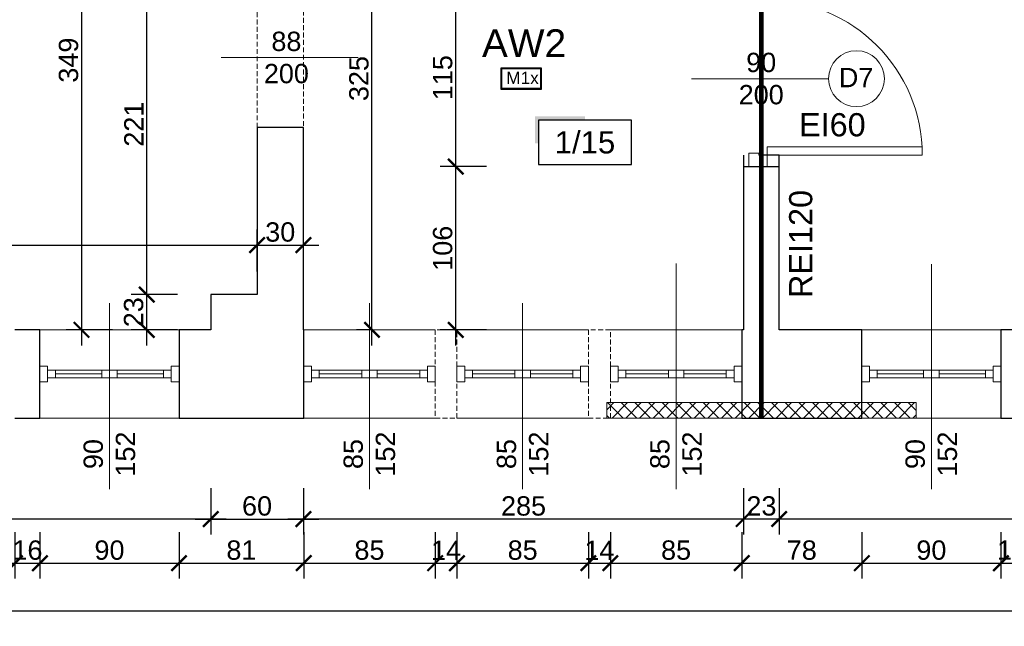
# Model space of a CAD drawing. Header units: millimetres. Extents: x 2709036 to 2756280, y 168165 to 192362.
# Tile 120 of 192: x 2719781 to 2720418, y 190566 to 190959. Entities that reach past the tile are written whole.
import ezdxf
from ezdxf.enums import TextEntityAlignment as Align

# ---------------------------------------------------------------- set-up
doc = ezdxf.new("R2010")
doc.units = ezdxf.units.MM
doc.header["$MEASUREMENT"] = 0
doc.linetypes.add('ACAD_ISO03W100', pattern=[30, 12, -18])
doc.linetypes.add('HIDDEN2', pattern=[4.7625, 3.175, -1.5875])
doc.layers.add('6 - OPISY', color=7, linetype='Continuous')
doc.layers.add('Oświetlenie awaryjne', color=1, linetype='Continuous')
for name, color, linetype, lineweight in [('__MAZ_EKSP_NIEZGODNOŚCI', 1, 'Continuous', 0), ('__MAZ_EKSP_PROJ', 3, 'Continuous', 0), ('__MAZ_LIKWIDACJE', 6, 'ACAD_ISO03W100', 30), ('__MAZ_OPIS_STOLARKA', 7, 'Continuous', 0), ('__MAZ_SCHODY', 7, 'Continuous', 0), ('__MAZ_STOLARKA DRZWIOWA NOWA', 7, 'Continuous', 9), ('__MAZ_STOLARKA OKIENNA', 7, 'Continuous', 9), ('__MAZ_WYMIARY', 7, 'Continuous', 9), ('__MAZ_ŚCIANY ISTNIEJĄCE', 7, 'Continuous', 30)]:
    doc.layers.add(name, color=color, linetype=linetype, lineweight=lineweight)
doc.styles.add('Arial', font='arial.ttf')
doc.styles.add('Dimensions', font='arial.ttf')
doc.styles.add('Malanow_1_100', font='isocpeur.ttf')
doc.styles.get("Standard").update_dxf_attribs({"font": 'arial.ttf'})
doc.styles.add('styl1', font='arial.ttf')
doc.dimstyles.new('100', dxfattribs={"dimtxt": 10, "dimasz": 10, "dimexe": 18, "dimexo": 15, "dimgap": 9, "dimtad": 1, "dimdec": 1, "dimrnd": 0.5, "dimdsep": 46, "dimtxsty": 'Dimensions', "dimblk": 'ARCHTICK', "dimcen": 9, "dimdle": 10, "dimadec": 1, "dimazin": 2, "dimtfac": 1, "dimtdec": 4, "dimtofl": 0, "dimtmove": 2, "dimatfit": 3, "dimfxl": 1, "dimtolj": 1, "dimtzin": 0, "dimarcsym": 0})

# ---------------------------------------------------------------- blocks, each defined once
blk = doc.blocks.new('*U9')
at = {"ltscale": 10}
blk.add_hatch(color=256, dxfattribs=at).paths.add_polyline_path([(0, 26), (-25, 26), (-27, 26), (-27, 11.46), (-25, 11.46), (-25, 24), (0, 24)])
blk.add_lwpolyline([(-25, 0), (25, 0), (25, 24), (-25, 24)], close=True, dxfattribs=at)
at = {"layer": '6 - OPISY'}
for tag, p in [('NRPOM', (0, 6)), ('WYSPOM', (3.39, -15.66))]:
    blk.add_attdef(tag, text='', height=12, dxfattribs=at).set_placement(p, align=Align.CENTER)
blk = doc.blocks.new('_ArchTick')
at = {"color": 0, "linetype": 'ByBlock', "const_width": 0.15}
blk.add_lwpolyline([(-0.5, -0.5), (0.5, 0.5)], dxfattribs=at)
blk = doc.blocks.new('*D1164')
at = {"layer": '__MAZ_WYMIARY', "color": 0, "lineweight": -2}
for p, q in [((2720272.22, 190655.79), (2720272.22, 190625.79)), ((2721309.3, 190655.79), (2721309.3, 190625.79)), ((2721319.3, 190635.79), (2720262.22, 190635.79))]:
    blk.add_line(p, q, dxfattribs=at)
at = {"layer": 'Defpoints', "color": 0, "lineweight": 30}
for p in [(2720272.22, 190808.17), (2721309.3, 190808.17), (2720272.22, 190635.79)]:
    blk.add_point(p, dxfattribs=at)
at = {"layer": '__MAZ_WYMIARY', "color": 0, "lineweight": -2, "xscale": 10, "yscale": 10, "zscale": 10, "rotation": 180}
blk.add_blockref('_ArchTick', (2720272.22, 190635.79), dxfattribs=at)
at = {"layer": '__MAZ_WYMIARY', "color": 0, "lineweight": -2, "xscale": 10, "yscale": 10, "zscale": 10}
blk.add_blockref('_ArchTick', (2721309.3, 190635.79), dxfattribs=at)
at = {"layer": '__MAZ_WYMIARY', "color": 0, "lineweight": 5, "insert": (2720790.76, 190644.18), "char_height": 12.5, "attachment_point": 5, "style": 'Arial'}
blk.add_mtext('\\A1;1037', dxfattribs=at)
blk = doc.blocks.new('*D1165')
at = {"layer": '__MAZ_WYMIARY', "color": 0, "lineweight": -2}
for p, q in [((2720249.22, 190655.79), (2720249.22, 190625.79)), ((2720272.22, 190655.79), (2720272.22, 190625.79)), ((2720282.22, 190635.79), (2720239.22, 190635.79))]:
    blk.add_line(p, q, dxfattribs=at)
at = {"layer": 'Defpoints', "color": 0, "lineweight": 30}
for p in [(2720249.22, 190808.11), (2720272.22, 190808.11), (2720249.22, 190635.79)]:
    blk.add_point(p, dxfattribs=at)
at = {"layer": '__MAZ_WYMIARY', "color": 0, "lineweight": -2, "xscale": 10, "yscale": 10, "zscale": 10, "rotation": 180}
blk.add_blockref('_ArchTick', (2720249.22, 190635.79), dxfattribs=at)
at = {"layer": '__MAZ_WYMIARY', "color": 0, "lineweight": -2, "xscale": 10, "yscale": 10, "zscale": 10}
blk.add_blockref('_ArchTick', (2720272.22, 190635.79), dxfattribs=at)
at = {"layer": '__MAZ_WYMIARY', "color": 0, "lineweight": 5, "insert": (2720260.72, 190644.18), "char_height": 12.5, "attachment_point": 5, "style": 'Arial'}
blk.add_mtext('\\A1;23', dxfattribs=at)
blk = doc.blocks.new('*D1166')
at = {"layer": '__MAZ_WYMIARY', "color": 0, "lineweight": -2}
for p, q in [((2719964.45, 190655.79), (2719964.45, 190625.79)), ((2720249.22, 190655.79), (2720249.22, 190625.79)), ((2720259.22, 190635.79), (2719954.45, 190635.79))]:
    blk.add_line(p, q, dxfattribs=at)
at = {"layer": 'Defpoints', "color": 0, "lineweight": 30}
for p in [(2719964.45, 190808.05), (2720249.22, 190808.05), (2719964.45, 190635.79)]:
    blk.add_point(p, dxfattribs=at)
at = {"layer": '__MAZ_WYMIARY', "color": 0, "lineweight": -2, "xscale": 10, "yscale": 10, "zscale": 10, "rotation": 180}
blk.add_blockref('_ArchTick', (2719964.45, 190635.79), dxfattribs=at)
at = {"layer": '__MAZ_WYMIARY', "color": 0, "lineweight": -2, "xscale": 10, "yscale": 10, "zscale": 10}
blk.add_blockref('_ArchTick', (2720249.22, 190635.79), dxfattribs=at)
at = {"layer": '__MAZ_WYMIARY', "color": 0, "lineweight": 5, "insert": (2720106.83, 190644.17), "char_height": 12.5, "attachment_point": 5, "style": 'Arial'}
blk.add_mtext('\\A1;285', dxfattribs=at)
blk = doc.blocks.new('*D1167')
at = {"layer": '__MAZ_WYMIARY', "color": 0, "lineweight": -2}
for p, q in [((2719904.45, 190655.79), (2719904.45, 190625.79)), ((2719964.45, 190655.79), (2719964.45, 190625.79)), ((2719894.45, 190635.79), (2719974.45, 190635.79))]:
    blk.add_line(p, q, dxfattribs=at)
at = {"layer": 'Defpoints', "color": 0, "lineweight": 30}
for p in [(2719904.45, 190780.9), (2719964.45, 190780.9), (2719964.45, 190635.79)]:
    blk.add_point(p, dxfattribs=at)
at = {"layer": '__MAZ_WYMIARY', "color": 0, "lineweight": -2, "xscale": 10, "yscale": 10, "zscale": 10, "rotation": 180}
blk.add_blockref('_ArchTick', (2719904.45, 190635.79), dxfattribs=at)
at = {"layer": '__MAZ_WYMIARY', "color": 0, "lineweight": -2, "xscale": 10, "yscale": 10, "zscale": 10}
blk.add_blockref('_ArchTick', (2719964.45, 190635.79), dxfattribs=at)
at = {"layer": '__MAZ_WYMIARY', "color": 0, "lineweight": 5, "insert": (2719934.45, 190644.17), "char_height": 12.5, "attachment_point": 5, "style": 'Arial'}
blk.add_mtext('\\A1;60', dxfattribs=at)
blk = doc.blocks.new('*D1168')
at = {"layer": '__MAZ_WYMIARY', "color": 0, "lineweight": -2}
for p, q in [((2719444.3, 190655.79), (2719444.3, 190625.79)), ((2719904.45, 190655.79), (2719904.45, 190625.79)), ((2719914.45, 190635.79), (2719434.3, 190635.79))]:
    blk.add_line(p, q, dxfattribs=at)
at = {"layer": 'Defpoints', "color": 0, "lineweight": 30}
for p in [(2719444.3, 190780.84), (2719904.45, 190780.84), (2719444.3, 190635.79)]:
    blk.add_point(p, dxfattribs=at)
at = {"layer": '__MAZ_WYMIARY', "color": 0, "lineweight": -2, "xscale": 10, "yscale": 10, "zscale": 10, "rotation": 180}
blk.add_blockref('_ArchTick', (2719444.3, 190635.79), dxfattribs=at)
at = {"layer": '__MAZ_WYMIARY', "color": 0, "lineweight": -2, "xscale": 10, "yscale": 10, "zscale": 10}
blk.add_blockref('_ArchTick', (2719904.45, 190635.79), dxfattribs=at)
at = {"layer": '__MAZ_WYMIARY', "color": 0, "lineweight": 5, "insert": (2719674.37, 190644.17), "char_height": 12.5, "attachment_point": 5, "style": 'Arial'}
blk.add_mtext('\\A1;460', dxfattribs=at)
blk = doc.blocks.new('*D1172')
at = {"layer": '__MAZ_WYMIARY', "color": 0, "lineweight": -2}
for p, q in [((2719444.3, 190792.92), (2719444.3, 190822.92)), ((2719934.45, 190795.9), (2719934.45, 190822.92)), ((2719434.3, 190812.92), (2719944.45, 190812.92))]:
    blk.add_line(p, q, dxfattribs=at)
at = {"layer": 'Defpoints', "color": 0, "lineweight": 30}
for p in [(2719934.45, 190812.92), (2719934.45, 190780.9), (2719444.3, 190758.08)]:
    blk.add_point(p, dxfattribs=at)
at = {"layer": '__MAZ_WYMIARY', "color": 0, "lineweight": -2, "xscale": 10, "yscale": 10, "zscale": 10, "rotation": 180}
blk.add_blockref('_ArchTick', (2719444.3, 190812.92), dxfattribs=at)
at = {"layer": '__MAZ_WYMIARY', "color": 0, "lineweight": -2, "xscale": 10, "yscale": 10, "zscale": 10}
blk.add_blockref('_ArchTick', (2719934.45, 190812.92), dxfattribs=at)
at = {"layer": '__MAZ_WYMIARY', "color": 0, "lineweight": 5, "insert": (2719689.37, 190821.3), "char_height": 12.5, "attachment_point": 5, "style": 'Arial'}
blk.add_mtext('\\A1;490', dxfattribs=at)
blk = doc.blocks.new('*D1173')
at = {"layer": '__MAZ_WYMIARY', "color": 0, "lineweight": -2}
for p, q in [((2719934.45, 190795.9), (2719934.45, 190822.92)), ((2719964.45, 190795.9), (2719964.45, 190822.92)), ((2719924.45, 190812.92), (2719974.45, 190812.92))]:
    blk.add_line(p, q, dxfattribs=at)
at = {"layer": 'Defpoints', "color": 0, "lineweight": 30}
for p in [(2719964.45, 190812.92), (2719934.45, 190780.9), (2719964.45, 190780.9)]:
    blk.add_point(p, dxfattribs=at)
at = {"layer": '__MAZ_WYMIARY', "color": 0, "lineweight": -2, "xscale": 10, "yscale": 10, "zscale": 10, "rotation": 180}
blk.add_blockref('_ArchTick', (2719934.45, 190812.92), dxfattribs=at)
at = {"layer": '__MAZ_WYMIARY', "color": 0, "lineweight": -2, "xscale": 10, "yscale": 10, "zscale": 10}
blk.add_blockref('_ArchTick', (2719964.45, 190812.92), dxfattribs=at)
at = {"layer": '__MAZ_WYMIARY', "color": 0, "lineweight": 5, "insert": (2719949.45, 190821.3), "char_height": 12.5, "attachment_point": 5, "style": 'Arial'}
blk.add_mtext('\\A1;30', dxfattribs=at)
blk = doc.blocks.new('*D1179')
at = {"layer": '__MAZ_WYMIARY', "color": 0, "lineweight": -2}
for p, q in [((2719687.82, 190627.24), (2719687.82, 190597.24)), ((2719777.82, 190627.24), (2719777.82, 190597.24)), ((2719677.82, 190607.24), (2719787.82, 190607.24))]:
    blk.add_line(p, q, dxfattribs=at)
at = {"layer": 'Defpoints', "color": 0, "lineweight": 30}
for p in [(2719687.82, 190758.02), (2719777.82, 190758.08), (2719777.82, 190607.24)]:
    blk.add_point(p, dxfattribs=at)
at = {"layer": '__MAZ_WYMIARY', "color": 0, "lineweight": -2, "xscale": 10, "yscale": 10, "zscale": 10, "rotation": 180}
blk.add_blockref('_ArchTick', (2719687.82, 190607.24), dxfattribs=at)
at = {"layer": '__MAZ_WYMIARY', "color": 0, "lineweight": -2, "xscale": 10, "yscale": 10, "zscale": 10}
blk.add_blockref('_ArchTick', (2719777.82, 190607.24), dxfattribs=at)
at = {"layer": '__MAZ_WYMIARY', "color": 0, "lineweight": 5, "insert": (2719732.82, 190615.62), "char_height": 12.5, "attachment_point": 5, "style": 'Arial'}
blk.add_mtext('\\A1;90', dxfattribs=at)
blk = doc.blocks.new('*D1180')
at = {"layer": '__MAZ_WYMIARY', "color": 0, "lineweight": -2}
for p, q in [((2719777.82, 190627.24), (2719777.82, 190597.24)), ((2719793.99, 190627.24), (2719793.99, 190597.24)), ((2719767.82, 190607.24), (2719803.99, 190607.24))]:
    blk.add_line(p, q, dxfattribs=at)
at = {"layer": 'Defpoints', "color": 0, "lineweight": 30}
for p in [(2719777.82, 190758.02), (2719793.99, 190758.02), (2719793.99, 190607.24)]:
    blk.add_point(p, dxfattribs=at)
at = {"layer": '__MAZ_WYMIARY', "color": 0, "lineweight": -2, "xscale": 10, "yscale": 10, "zscale": 10, "rotation": 180}
blk.add_blockref('_ArchTick', (2719777.82, 190607.24), dxfattribs=at)
at = {"layer": '__MAZ_WYMIARY', "color": 0, "lineweight": -2, "xscale": 10, "yscale": 10, "zscale": 10}
blk.add_blockref('_ArchTick', (2719793.99, 190607.24), dxfattribs=at)
at = {"layer": '__MAZ_WYMIARY', "color": 0, "lineweight": 5, "insert": (2719785.91, 190615.62), "char_height": 12.5, "attachment_point": 5, "style": 'Arial'}
blk.add_mtext('\\A1;16', dxfattribs=at)
blk = doc.blocks.new('*D1181')
at = {"layer": '__MAZ_WYMIARY', "color": 0, "lineweight": -2}
for p, q in [((2719793.99, 190627.24), (2719793.99, 190597.24)), ((2719883.99, 190627.24), (2719883.99, 190597.24)), ((2719783.99, 190607.24), (2719893.99, 190607.24))]:
    blk.add_line(p, q, dxfattribs=at)
at = {"layer": 'Defpoints', "color": 0, "lineweight": 30}
for p in [(2719793.99, 190757.95), (2719883.99, 190758.08), (2719883.99, 190607.24)]:
    blk.add_point(p, dxfattribs=at)
at = {"layer": '__MAZ_WYMIARY', "color": 0, "lineweight": -2, "xscale": 10, "yscale": 10, "zscale": 10, "rotation": 180}
blk.add_blockref('_ArchTick', (2719793.99, 190607.24), dxfattribs=at)
at = {"layer": '__MAZ_WYMIARY', "color": 0, "lineweight": -2, "xscale": 10, "yscale": 10, "zscale": 10}
blk.add_blockref('_ArchTick', (2719883.99, 190607.24), dxfattribs=at)
at = {"layer": '__MAZ_WYMIARY', "color": 0, "lineweight": 5, "insert": (2719838.99, 190615.62), "char_height": 12.5, "attachment_point": 5, "style": 'Arial'}
blk.add_mtext('\\A1;90', dxfattribs=at)
blk = doc.blocks.new('*D1182')
at = {"layer": '__MAZ_WYMIARY', "color": 0, "lineweight": -2}
for p, q in [((2719883.99, 190627.24), (2719883.99, 190597.24)), ((2719964.66, 190627.24), (2719964.66, 190597.24)), ((2719873.99, 190607.24), (2719974.66, 190607.24))]:
    blk.add_line(p, q, dxfattribs=at)
at = {"layer": 'Defpoints', "color": 0, "lineweight": 30}
for p in [(2719883.99, 190701.08), (2719964.66, 190701.08), (2719964.66, 190607.24)]:
    blk.add_point(p, dxfattribs=at)
at = {"layer": '__MAZ_WYMIARY', "color": 0, "lineweight": -2, "xscale": 10, "yscale": 10, "zscale": 10, "rotation": 180}
blk.add_blockref('_ArchTick', (2719883.99, 190607.24), dxfattribs=at)
at = {"layer": '__MAZ_WYMIARY', "color": 0, "lineweight": -2, "xscale": 10, "yscale": 10, "zscale": 10}
blk.add_blockref('_ArchTick', (2719964.66, 190607.24), dxfattribs=at)
at = {"layer": '__MAZ_WYMIARY', "color": 0, "lineweight": 5, "insert": (2719924.33, 190615.62), "char_height": 12.5, "attachment_point": 5, "style": 'Arial'}
blk.add_mtext('\\A1;81', dxfattribs=at)
blk = doc.blocks.new('*D1183')
at = {"layer": '__MAZ_WYMIARY', "color": 0, "lineweight": -2}
for p, q in [((2719964.66, 190627.24), (2719964.66, 190597.24)), ((2720049.66, 190627.24), (2720049.66, 190597.24)), ((2719954.66, 190607.24), (2720059.66, 190607.24))]:
    blk.add_line(p, q, dxfattribs=at)
at = {"layer": 'Defpoints', "color": 0, "lineweight": 30}
for p in [(2719964.66, 190701.08), (2720049.66, 190701.08), (2720049.66, 190607.24)]:
    blk.add_point(p, dxfattribs=at)
at = {"layer": '__MAZ_WYMIARY', "color": 0, "lineweight": -2, "xscale": 10, "yscale": 10, "zscale": 10, "rotation": 180}
blk.add_blockref('_ArchTick', (2719964.66, 190607.24), dxfattribs=at)
at = {"layer": '__MAZ_WYMIARY', "color": 0, "lineweight": -2, "xscale": 10, "yscale": 10, "zscale": 10}
blk.add_blockref('_ArchTick', (2720049.66, 190607.24), dxfattribs=at)
at = {"layer": '__MAZ_WYMIARY', "color": 0, "lineweight": 5, "insert": (2720007.16, 190615.62), "char_height": 12.5, "attachment_point": 5, "style": 'Arial'}
blk.add_mtext('\\A1;85', dxfattribs=at)
blk = doc.blocks.new('*D1184')
at = {"layer": '__MAZ_WYMIARY', "color": 0, "lineweight": -2}
for p, q in [((2720049.66, 190627.24), (2720049.66, 190597.24)), ((2720063.77, 190627.24), (2720063.77, 190597.24)), ((2720039.66, 190607.24), (2720073.77, 190607.24))]:
    blk.add_line(p, q, dxfattribs=at)
at = {"layer": 'Defpoints', "color": 0, "lineweight": 30}
for p in [(2720049.66, 190701.02), (2720063.77, 190701.02), (2720063.77, 190607.24)]:
    blk.add_point(p, dxfattribs=at)
at = {"layer": '__MAZ_WYMIARY', "color": 0, "lineweight": -2, "xscale": 10, "yscale": 10, "zscale": 10, "rotation": 180}
blk.add_blockref('_ArchTick', (2720049.66, 190607.24), dxfattribs=at)
at = {"layer": '__MAZ_WYMIARY', "color": 0, "lineweight": -2, "xscale": 10, "yscale": 10, "zscale": 10}
blk.add_blockref('_ArchTick', (2720063.77, 190607.24), dxfattribs=at)
at = {"layer": '__MAZ_WYMIARY', "color": 0, "lineweight": 5, "insert": (2720056.71, 190615.52), "char_height": 12.5, "attachment_point": 5, "style": 'Arial'}
blk.add_mtext('\\A1;14', dxfattribs=at)
blk = doc.blocks.new('*D1185')
at = {"layer": '__MAZ_WYMIARY', "color": 0, "lineweight": -2}
for p, q in [((2720063.77, 190627.24), (2720063.77, 190597.24)), ((2720148.77, 190627.24), (2720148.77, 190597.24)), ((2720053.77, 190607.24), (2720158.77, 190607.24))]:
    blk.add_line(p, q, dxfattribs=at)
at = {"layer": 'Defpoints', "color": 0, "lineweight": 30}
for p in [(2720063.77, 190701.08), (2720148.77, 190701.08), (2720148.77, 190607.24)]:
    blk.add_point(p, dxfattribs=at)
at = {"layer": '__MAZ_WYMIARY', "color": 0, "lineweight": -2, "xscale": 10, "yscale": 10, "zscale": 10, "rotation": 180}
blk.add_blockref('_ArchTick', (2720063.77, 190607.24), dxfattribs=at)
at = {"layer": '__MAZ_WYMIARY', "color": 0, "lineweight": -2, "xscale": 10, "yscale": 10, "zscale": 10}
blk.add_blockref('_ArchTick', (2720148.77, 190607.24), dxfattribs=at)
at = {"layer": '__MAZ_WYMIARY', "color": 0, "lineweight": 5, "insert": (2720106.27, 190615.62), "char_height": 12.5, "attachment_point": 5, "style": 'Arial'}
blk.add_mtext('\\A1;85', dxfattribs=at)
blk = doc.blocks.new('*D1186')
at = {"layer": '__MAZ_WYMIARY', "color": 0, "lineweight": -2}
for p, q in [((2720148.77, 190627.24), (2720148.77, 190597.24)), ((2720163.01, 190627.24), (2720163.01, 190597.24)), ((2720138.77, 190607.24), (2720173.01, 190607.24))]:
    blk.add_line(p, q, dxfattribs=at)
at = {"layer": 'Defpoints', "color": 0, "lineweight": 30}
for p in [(2720148.77, 190701.08), (2720163.01, 190701.08), (2720163.01, 190607.24)]:
    blk.add_point(p, dxfattribs=at)
at = {"layer": '__MAZ_WYMIARY', "color": 0, "lineweight": -2, "xscale": 10, "yscale": 10, "zscale": 10, "rotation": 180}
blk.add_blockref('_ArchTick', (2720148.77, 190607.24), dxfattribs=at)
at = {"layer": '__MAZ_WYMIARY', "color": 0, "lineweight": -2, "xscale": 10, "yscale": 10, "zscale": 10}
blk.add_blockref('_ArchTick', (2720163.01, 190607.24), dxfattribs=at)
at = {"layer": '__MAZ_WYMIARY', "color": 0, "lineweight": 5, "insert": (2720155.89, 190615.52), "char_height": 12.5, "attachment_point": 5, "style": 'Arial'}
blk.add_mtext('\\A1;14', dxfattribs=at)
blk = doc.blocks.new('*D1187')
at = {"layer": '__MAZ_WYMIARY', "color": 0, "lineweight": -2}
for p, q in [((2720163.01, 190627.24), (2720163.01, 190597.24)), ((2720248.01, 190627.24), (2720248.01, 190597.24)), ((2720153.01, 190607.24), (2720258.01, 190607.24))]:
    blk.add_line(p, q, dxfattribs=at)
at = {"layer": 'Defpoints', "color": 0, "lineweight": 30}
for p in [(2720163.01, 190701.08), (2720248.01, 190701.08), (2720248.01, 190607.24)]:
    blk.add_point(p, dxfattribs=at)
at = {"layer": '__MAZ_WYMIARY', "color": 0, "lineweight": -2, "xscale": 10, "yscale": 10, "zscale": 10, "rotation": 180}
blk.add_blockref('_ArchTick', (2720163.01, 190607.24), dxfattribs=at)
at = {"layer": '__MAZ_WYMIARY', "color": 0, "lineweight": -2, "xscale": 10, "yscale": 10, "zscale": 10}
blk.add_blockref('_ArchTick', (2720248.01, 190607.24), dxfattribs=at)
at = {"layer": '__MAZ_WYMIARY', "color": 0, "lineweight": 5, "insert": (2720205.51, 190615.62), "char_height": 12.5, "attachment_point": 5, "style": 'Arial'}
blk.add_mtext('\\A1;85', dxfattribs=at)
blk = doc.blocks.new('*D1188')
at = {"layer": '__MAZ_WYMIARY', "color": 0, "lineweight": -2}
for p, q in [((2720248.01, 190627.24), (2720248.01, 190597.24)), ((2720325.65, 190627.24), (2720325.65, 190597.24)), ((2720238.01, 190607.24), (2720335.65, 190607.24))]:
    blk.add_line(p, q, dxfattribs=at)
at = {"layer": 'Defpoints', "color": 0, "lineweight": 30}
for p in [(2720248.01, 190701.02), (2720325.65, 190701.08), (2720325.65, 190607.24)]:
    blk.add_point(p, dxfattribs=at)
at = {"layer": '__MAZ_WYMIARY', "color": 0, "lineweight": -2, "xscale": 10, "yscale": 10, "zscale": 10, "rotation": 180}
blk.add_blockref('_ArchTick', (2720248.01, 190607.24), dxfattribs=at)
at = {"layer": '__MAZ_WYMIARY', "color": 0, "lineweight": -2, "xscale": 10, "yscale": 10, "zscale": 10}
blk.add_blockref('_ArchTick', (2720325.65, 190607.24), dxfattribs=at)
at = {"layer": '__MAZ_WYMIARY', "color": 0, "lineweight": 5, "insert": (2720286.83, 190615.62), "char_height": 12.5, "attachment_point": 5, "style": 'Arial'}
blk.add_mtext('\\A1;78', dxfattribs=at)
blk = doc.blocks.new('*D1189')
at = {"layer": '__MAZ_WYMIARY', "color": 0, "lineweight": -2}
for p, q in [((2720325.65, 190627.24), (2720325.65, 190597.24)), ((2720415.65, 190627.24), (2720415.65, 190597.24)), ((2720315.65, 190607.24), (2720425.65, 190607.24))]:
    blk.add_line(p, q, dxfattribs=at)
at = {"layer": 'Defpoints', "color": 0, "lineweight": 30}
for p in [(2720325.65, 190701.02), (2720415.65, 190701.02), (2720415.65, 190607.24)]:
    blk.add_point(p, dxfattribs=at)
at = {"layer": '__MAZ_WYMIARY', "color": 0, "lineweight": -2, "xscale": 10, "yscale": 10, "zscale": 10, "rotation": 180}
blk.add_blockref('_ArchTick', (2720325.65, 190607.24), dxfattribs=at)
at = {"layer": '__MAZ_WYMIARY', "color": 0, "lineweight": -2, "xscale": 10, "yscale": 10, "zscale": 10}
blk.add_blockref('_ArchTick', (2720415.65, 190607.24), dxfattribs=at)
at = {"layer": '__MAZ_WYMIARY', "color": 0, "lineweight": 5, "insert": (2720370.65, 190615.62), "char_height": 12.5, "attachment_point": 5, "style": 'Arial'}
blk.add_mtext('\\A1;90', dxfattribs=at)
blk = doc.blocks.new('*D1190')
at = {"layer": '__MAZ_WYMIARY', "color": 0, "lineweight": -2}
for p, q in [((2720415.65, 190627.24), (2720415.65, 190597.24)), ((2720430.03, 190627.24), (2720430.03, 190597.24)), ((2720405.65, 190607.24), (2720440.03, 190607.24))]:
    blk.add_line(p, q, dxfattribs=at)
at = {"layer": 'Defpoints', "color": 0, "lineweight": 30}
for p in [(2720415.65, 190701.02), (2720430.03, 190701.02), (2720430.03, 190607.24)]:
    blk.add_point(p, dxfattribs=at)
at = {"layer": '__MAZ_WYMIARY', "color": 0, "lineweight": -2, "xscale": 10, "yscale": 10, "zscale": 10, "rotation": 180}
blk.add_blockref('_ArchTick', (2720415.65, 190607.24), dxfattribs=at)
at = {"layer": '__MAZ_WYMIARY', "color": 0, "lineweight": -2, "xscale": 10, "yscale": 10, "zscale": 10}
blk.add_blockref('_ArchTick', (2720430.03, 190607.24), dxfattribs=at)
at = {"layer": '__MAZ_WYMIARY', "color": 0, "lineweight": 5, "insert": (2720422.84, 190615.62), "char_height": 12.5, "attachment_point": 5, "style": 'Arial'}
blk.add_mtext('\\A1;15', dxfattribs=at)
blk = doc.blocks.new('*D1213')
at = {"layer": '__MAZ_WYMIARY', "color": 0, "lineweight": -2}
for p, q in [((2719113.3, 190596.43), (2719113.3, 190566.43)), ((2721912.3, 190596.43), (2721912.3, 190566.43)), ((2719103.3, 190576.43), (2721922.3, 190576.43))]:
    blk.add_line(p, q, dxfattribs=at)
at = {"layer": 'Defpoints', "color": 0, "lineweight": 30}
for p in [(2719113.3, 190701.08), (2721912.3, 190701.08), (2721912.3, 190576.43)]:
    blk.add_point(p, dxfattribs=at)
at = {"layer": '__MAZ_WYMIARY', "color": 0, "lineweight": -2, "xscale": 10, "yscale": 10, "zscale": 10, "rotation": 180}
blk.add_blockref('_ArchTick', (2719113.3, 190576.43), dxfattribs=at)
at = {"layer": '__MAZ_WYMIARY', "color": 0, "lineweight": -2, "xscale": 10, "yscale": 10, "zscale": 10}
blk.add_blockref('_ArchTick', (2721912.3, 190576.43), dxfattribs=at)
at = {"layer": '__MAZ_WYMIARY', "color": 0, "lineweight": 5, "insert": (2720512.8, 190584.81), "char_height": 12.5, "attachment_point": 5, "style": 'Arial'}
blk.add_mtext('\\A1;2799', dxfattribs=at)
blk = doc.blocks.new('*D1228')
at = {"layer": '__MAZ_WYMIARY', "color": 0, "lineweight": -2}
for p, q in [((2720008.76, 190748.08), (2720008.76, 191093.08)), ((2720008.76, 191083.08), (2719998.76, 191083.08)), ((2720008.76, 190758.08), (2719998.76, 190758.08))]:
    blk.add_line(p, q, dxfattribs=at)
at = {"layer": 'Defpoints', "color": 0, "lineweight": 30}
for p in [(2720008.76, 191083.08), (2720021.32, 191083.08), (2720021.32, 190758.08)]:
    blk.add_point(p, dxfattribs=at)
at = {"layer": '__MAZ_WYMIARY', "color": 0, "lineweight": -2, "xscale": 10, "yscale": 10, "zscale": 10}
for p, rotation in [((2720008.76, 191083.08), 90), ((2720008.76, 190758.08), 270)]:
    blk.add_blockref('_ArchTick', p, dxfattribs=dict(at, rotation=rotation))
at = {"layer": '__MAZ_WYMIARY', "color": 0, "lineweight": 5, "insert": (2720000.38, 190920.58), "char_height": 12.5, "attachment_point": 5, "rotation": 90, "style": 'Arial'}
blk.add_mtext('\\A1;325', dxfattribs=at)
blk = doc.blocks.new('*D1235')
at = {"layer": '__MAZ_WYMIARY', "color": 0, "lineweight": -2}
for p, q in [((2719820.93, 191116.93), (2719820.93, 190748.08)), ((2719840.93, 191106.93), (2719810.93, 191106.93)), ((2719840.93, 190758.08), (2719810.93, 190758.08))]:
    blk.add_line(p, q, dxfattribs=at)
at = {"layer": 'Defpoints', "color": 0, "lineweight": 30}
for p in [(2719887.72, 191106.93), (2719820.93, 190758.08), (2719887.72, 190758.08)]:
    blk.add_point(p, dxfattribs=at)
at = {"layer": '__MAZ_WYMIARY', "color": 0, "lineweight": -2, "xscale": 10, "yscale": 10, "zscale": 10}
for p, rotation in [((2719820.93, 191106.93), 90), ((2719820.93, 190758.08), 270)]:
    blk.add_blockref('_ArchTick', p, dxfattribs=dict(at, rotation=rotation))
at = {"layer": '__MAZ_WYMIARY', "color": 0, "lineweight": 5, "insert": (2719812.54, 190932.5), "char_height": 12.5, "attachment_point": 5, "rotation": 90, "style": 'Arial'}
blk.add_mtext('\\A1;349', dxfattribs=at)
blk = doc.blocks.new('*D1237')
at = {"layer": '__MAZ_WYMIARY', "color": 0, "lineweight": -2}
for p, q in [((2719863.05, 190748.08), (2719863.05, 190790.9)), ((2719883.05, 190780.9), (2719853.05, 190780.9)), ((2719883.05, 190758.08), (2719853.05, 190758.08))]:
    blk.add_line(p, q, dxfattribs=at)
at = {"layer": 'Defpoints', "color": 0, "lineweight": 30}
for p in [(2719863.05, 190780.9), (2719904.45, 190780.9), (2719904.45, 190758.08)]:
    blk.add_point(p, dxfattribs=at)
at = {"layer": '__MAZ_WYMIARY', "color": 0, "lineweight": -2, "xscale": 10, "yscale": 10, "zscale": 10}
for p, rotation in [((2719863.05, 190780.9), 90), ((2719863.05, 190758.08), 270)]:
    blk.add_blockref('_ArchTick', p, dxfattribs=dict(at, rotation=rotation))
at = {"layer": '__MAZ_WYMIARY', "color": 0, "lineweight": 5, "insert": (2719854.66, 190769.49), "char_height": 12.5, "attachment_point": 5, "rotation": 90, "style": 'Arial'}
blk.add_mtext('\\A1;23', dxfattribs=at)
blk = doc.blocks.new('*D1238')
at = {"layer": '__MAZ_WYMIARY', "color": 0, "lineweight": -2}
for p, q in [((2719863.05, 190770.9), (2719863.05, 191011.3)), ((2719883.05, 191001.3), (2719853.05, 191001.3)), ((2719883.05, 190780.9), (2719853.05, 190780.9))]:
    blk.add_line(p, q, dxfattribs=at)
at = {"layer": 'Defpoints', "color": 0, "lineweight": 30}
for p in [(2719863.05, 191001.3), (2719934.45, 191001.3), (2719934.45, 190780.9)]:
    blk.add_point(p, dxfattribs=at)
at = {"layer": '__MAZ_WYMIARY', "color": 0, "lineweight": -2, "xscale": 10, "yscale": 10, "zscale": 10}
for p, rotation in [((2719863.05, 191001.3), 90), ((2719863.05, 190780.9), 270)]:
    blk.add_blockref('_ArchTick', p, dxfattribs=dict(at, rotation=rotation))
at = {"layer": '__MAZ_WYMIARY', "color": 0, "lineweight": 5, "insert": (2719854.77, 190891.1), "char_height": 12.5, "attachment_point": 5, "rotation": 90, "style": 'Arial'}
blk.add_mtext('\\A1;221', dxfattribs=at)
blk = doc.blocks.new('*D1402')
at = {"layer": '__MAZ_WYMIARY', "color": 0, "lineweight": -2}
for p, q in [((2720062.95, 190748.08), (2720062.95, 190873.65)), ((2720082.95, 190863.65), (2720052.95, 190863.65)), ((2720082.95, 190758.08), (2720052.95, 190758.08))]:
    blk.add_line(p, q, dxfattribs=at)
at = {"layer": 'Defpoints', "color": 0, "lineweight": 30}
for p in [(2720062.95, 190863.65), (2720249.22, 190863.65), (2720249.22, 190758.08)]:
    blk.add_point(p, dxfattribs=at)
at = {"layer": '__MAZ_WYMIARY', "color": 0, "lineweight": -2, "xscale": 10, "yscale": 10, "zscale": 10}
for p, rotation in [((2720062.95, 190863.65), 90), ((2720062.95, 190758.08), 270)]:
    blk.add_blockref('_ArchTick', p, dxfattribs=dict(at, rotation=rotation))
at = {"layer": '__MAZ_WYMIARY', "color": 0, "lineweight": 5, "insert": (2720054.57, 190810.86), "char_height": 12.5, "attachment_point": 5, "rotation": 90, "style": 'Arial'}
blk.add_mtext('\\A1;106', dxfattribs=at)
blk = doc.blocks.new('*D1403')
at = {"layer": '__MAZ_WYMIARY', "color": 0, "lineweight": -2}
for p, q in [((2720062.95, 190853.65), (2720062.95, 190988.65)), ((2720082.95, 190978.65), (2720052.95, 190978.65)), ((2720082.95, 190863.65), (2720052.95, 190863.65))]:
    blk.add_line(p, q, dxfattribs=at)
at = {"layer": 'Defpoints', "color": 0, "lineweight": 30}
for p in [(2720062.95, 190978.65), (2720249.22, 190978.65), (2720249.22, 190863.65)]:
    blk.add_point(p, dxfattribs=at)
at = {"layer": '__MAZ_WYMIARY', "color": 0, "lineweight": -2, "xscale": 10, "yscale": 10, "zscale": 10}
for p, rotation in [((2720062.95, 190978.65), 90), ((2720062.95, 190863.65), 270)]:
    blk.add_blockref('_ArchTick', p, dxfattribs=dict(at, rotation=rotation))
at = {"layer": '__MAZ_WYMIARY', "color": 0, "lineweight": 5, "insert": (2720054.57, 190921.15), "char_height": 12.5, "attachment_point": 5, "rotation": 90, "style": 'Arial'}
blk.add_mtext('\\A1;115', dxfattribs=at)
blk = doc.blocks.new('90')
at = {"color": 0, "linetype": 'Continuous', "lineweight": 5}
for p, q in [((30102.84, -38884.85), (30102.84, -38878.44)), ((30113.27, -38878.44), (30113.27, -38885.98)), ((30107.55, -38884.85), (30102.84, -38884.85)), ((30107.55, -38885.98), (30107.55, -38884.85)), ((30113.27, -38885.98), (30107.55, -38885.98)), ((30015.67, -38967.31), (30015.67, -38972.02)), ((30102.84, -38967.31), (30015.67, -38967.31)), ((30015.67, -38967.31), (30015.67, -38972.02)), ((30102.84, -38972.02), (30102.84, -38967.31)), ((30107.55, -38972.02), (30107.55, -38970.89)), ((30107.55, -38970.89), (30113.27, -38970.89)), ((30113.27, -38970.89), (30113.27, -38978.44)), ((30015.67, -38972.02), (30102.84, -38972.02)), ((30102.84, -38978.44), (30102.84, -38972.02)), ((30102.84, -38972.02), (30107.55, -38972.02))]:
    blk.add_line(p, q, dxfattribs=at)
blk.add_arc((30102.84, -38972.02), 87.17, 90, 180, dxfattribs=at)
blk = doc.blocks.new('*U720')
at = {"layer": 'Oświetlenie awaryjne'}
h = blk.add_hatch(color=256, dxfattribs=at)
h.paths.add_polyline_path([(-13, 7), (13, 7), (13, -7), (-13, -7)])
h.paths.add_polyline_path([(-12.5, 6.5), (12.5, 6.5), (12.5, -6.5), (-12.5, -6.5)], flags=16)
at = {"layer": 'Oświetlenie awaryjne', "linetype": 'ByBlock'}
for p, q in [((-12.5, 6.5), (12.5, 6.5)), ((-12.5, -6.5), (-12.5, 6.5)), ((12.5, 6.5), (12.5, -6.5)), ((12.5, -6.5), (-12.5, -6.5))]:
    blk.add_line(p, q, dxfattribs=at)
blk.add_lwpolyline([(-13, 7), (13, 7), (13, -7), (-13, -7)], close=True, dxfattribs=at)
at = {"layer": 'Oświetlenie awaryjne', "attachment_point": 1, "style": 'Malanow_1_100'}
for s, insert, char_height in [('{\\fArial|b0|i0|c238|p34;AW2}', (-25.34, 31.85), 18), ('{\\fArial|b0|i0|c238|p34;M1x}', (-9.68, 4.41), 8)]:
    blk.add_mtext_dynamic_manual_height_columns(s, width=42.9792, gutter_width=669.53, heights=[0], dxfattribs=dict(at, insert=insert, char_height=char_height))

msp = doc.modelspace()

# ---------------------------------------------------------------- hatches: boundary and pattern name
at = {"layer": '__MAZ_EKSP_NIEZGODNOŚCI', "ltscale": 0.01}
h = msp.add_hatch(dxfattribs=at)
h.set_pattern_fill('ANSI37', color=252, scale=50)
h.set_pattern_definition([(45, (61114.7584, 11872.879), (-4.419417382, 4.419417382), []), (135, (61114.7584, 11872.879), (-4.419417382, -4.419417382), [])])
h.paths.add_polyline_path([(2720160.72, 190711.08), (2720360.72, 190711.08), (2720360.72, 190701.08), (2720160.72, 190701.08)])

# ---------------------------------------------------------------- linework, layer by layer
at = {"layer": '__MAZ_EKSP_NIEZGODNOŚCI', "color": 252}
msp.add_lwpolyline([(2720160.72, 190711.08), (2720360.72, 190711.08), (2720360.72, 190701.08), (2720160.72, 190701.08)], close=True, dxfattribs=at)
at = {"layer": '__MAZ_EKSP_PROJ', "linetype": 'ACAD_ISO03W100', "const_width": 3}
msp.add_lwpolyline([(2720260.72, 190700.94), (2720260.72, 191094.58), (2720195, 191094.58), (2720195, 191329.42), (2719430.88, 191329.42)], dxfattribs=at)
at = {"layer": '__MAZ_LIKWIDACJE', "color": 252}
for p, q in [((2720272.22, 190871.15), (2720249.22, 190871.15)), ((2720249.22, 190871.15), (2720249.22, 190863.65)), ((2720272.22, 190863.65), (2720272.22, 190871.15))]:
    msp.add_line(p, q, dxfattribs=at)
at = {"layer": '__MAZ_OPIS_STOLARKA', "color": 252}
for points in [[(2719911.13, 190934.13), (2719999.85, 190934.13)], [(2720215.4, 190920.51), (2720304.12, 190920.51)], [(2720205.51, 190655.07), (2720205.51, 190800.92)], [(2720370.65, 190655.07), (2720370.65, 190800.65)], [(2719838.99, 190655.07), (2719838.99, 190775.29)], [(2720007.16, 190655.07), (2720007.16, 190775.29)], [(2720106.27, 190655.07), (2720106.27, 190775.29)]]:
    msp.add_lwpolyline(points, dxfattribs=at)
msp.add_circle((2720322.19, 190920.51), 18.07, dxfattribs=at)
at = {"layer": '__MAZ_SCHODY', "color": 252, "linetype": 'HIDDEN2', "lineweight": 5}
for p, q in [((2719883.99, 190758.08), (2719793.99, 190758.08)), ((2720049.66, 190758.08), (2719964.66, 190758.08)), ((2720049.66, 190758.08), (2720049.66, 190701.08)), ((2720063.77, 190758.08), (2720049.66, 190758.08)), ((2720063.77, 190701.08), (2720063.77, 190758.08)), ((2720148.77, 190758.08), (2720063.77, 190758.08)), ((2720148.77, 190758.08), (2720148.77, 190701.08)), ((2720163.01, 190758.08), (2720148.77, 190758.08)), ((2720163.01, 190701.08), (2720163.01, 190758.08)), ((2720248.01, 190758.08), (2720163.01, 190758.08)), ((2720415.65, 190758.08), (2720325.65, 190758.08)), ((2719793.99, 190701.08), (2719883.99, 190701.08)), ((2719964.66, 190701.08), (2720049.66, 190701.08)), ((2720049.66, 190701.08), (2720063.77, 190701.08)), ((2720063.77, 190701.08), (2720148.77, 190701.08)), ((2720148.77, 190701.08), (2720163.01, 190701.08)), ((2720163.01, 190701.08), (2720248.01, 190701.08)), ((2720325.65, 190701.08), (2720415.65, 190701.08))]:
    msp.add_line(p, q, dxfattribs=at)
msp.add_lwpolyline([(2719934.45, 190978.86), (2719964.45, 190978.86), (2719964.45, 190888.86), (2719934.45, 190888.86)], close=True, dxfattribs=at)
at = {"layer": '__MAZ_STOLARKA OKIENNA', "color": 252, "linetype": 'Continuous'}
for p, q in [((2719793.99, 190758.08), (2719883.99, 190758.08)), ((2719964.66, 190758.08), (2720049.66, 190758.08)), ((2720063.77, 190758.08), (2720148.77, 190758.08)), ((2720163.01, 190758.08), (2720248.01, 190758.08)), ((2720325.65, 190758.08), (2720415.65, 190758.08)), ((2719803.99, 190727.08), (2719803.99, 190732.08)), ((2719803.99, 190729.58), (2719833.99, 190729.58)), ((2719833.99, 190727.08), (2719833.99, 190732.08)), ((2719843.99, 190727.08), (2719843.99, 190732.08)), ((2719873.99, 190729.58), (2719843.99, 190729.58)), ((2719873.99, 190727.08), (2719873.99, 190732.08)), ((2719974.66, 190727.08), (2719974.66, 190732.08)), ((2719974.66, 190729.58), (2720002.16, 190729.58)), ((2720002.16, 190727.08), (2720002.16, 190732.08)), ((2720012.16, 190727.08), (2720012.16, 190732.08)), ((2720039.66, 190729.58), (2720012.16, 190729.58)), ((2720039.66, 190727.08), (2720039.66, 190732.08)), ((2720073.77, 190727.08), (2720073.77, 190732.08)), ((2720073.77, 190729.58), (2720101.27, 190729.58)), ((2720101.27, 190727.08), (2720101.27, 190732.08)), ((2720111.27, 190727.08), (2720111.27, 190732.08)), ((2720138.77, 190729.58), (2720111.27, 190729.58)), ((2720138.77, 190727.08), (2720138.77, 190732.08)), ((2720173.01, 190727.08), (2720173.01, 190732.08)), ((2720173.01, 190729.58), (2720200.51, 190729.58)), ((2720200.51, 190727.08), (2720200.51, 190732.08)), ((2720210.51, 190727.08), (2720210.51, 190732.08)), ((2720238.01, 190729.58), (2720210.51, 190729.58)), ((2720238.01, 190727.08), (2720238.01, 190732.08)), ((2720335.65, 190727.08), (2720335.65, 190732.08)), ((2720335.65, 190729.58), (2720365.65, 190729.58)), ((2720365.65, 190727.08), (2720365.65, 190732.08)), ((2720375.65, 190727.08), (2720375.65, 190732.08)), ((2720405.65, 190729.58), (2720375.65, 190729.58)), ((2720405.65, 190727.08), (2720405.65, 190732.08)), ((2719793.99, 190701.08), (2719883.99, 190701.08)), ((2719964.66, 190701.08), (2720049.66, 190701.08)), ((2720063.77, 190701.08), (2720148.77, 190701.08)), ((2720163.01, 190701.08), (2720248.01, 190701.08)), ((2720325.65, 190701.08), (2720415.65, 190701.08))]:
    msp.add_line(p, q, dxfattribs=at)
for points in [[(2719798.99, 190734.58), (2719793.99, 190734.58), (2719793.99, 190724.58), (2719798.99, 190724.58)], [(2719798.99, 190727.08), (2719798.99, 190732.08), (2719838.99, 190732.08), (2719838.99, 190727.08)], [(2719878.99, 190727.08), (2719878.99, 190732.08), (2719838.99, 190732.08), (2719838.99, 190727.08)], [(2719878.99, 190734.58), (2719883.99, 190734.58), (2719883.99, 190724.58), (2719878.99, 190724.58)], [(2719969.66, 190734.58), (2719964.66, 190734.58), (2719964.66, 190724.58), (2719969.66, 190724.58)], [(2719969.66, 190727.08), (2719969.66, 190732.08), (2720007.16, 190732.08), (2720007.16, 190727.08)], [(2720044.66, 190727.08), (2720044.66, 190732.08), (2720007.16, 190732.08), (2720007.16, 190727.08)], [(2720044.66, 190734.58), (2720049.66, 190734.58), (2720049.66, 190724.58), (2720044.66, 190724.58)], [(2720068.77, 190734.58), (2720063.77, 190734.58), (2720063.77, 190724.58), (2720068.77, 190724.58)], [(2720068.77, 190727.08), (2720068.77, 190732.08), (2720106.27, 190732.08), (2720106.27, 190727.08)], [(2720143.77, 190727.08), (2720143.77, 190732.08), (2720106.27, 190732.08), (2720106.27, 190727.08)], [(2720143.77, 190734.58), (2720148.77, 190734.58), (2720148.77, 190724.58), (2720143.77, 190724.58)], [(2720168.01, 190734.58), (2720163.01, 190734.58), (2720163.01, 190724.58), (2720168.01, 190724.58)], [(2720168.01, 190727.08), (2720168.01, 190732.08), (2720205.51, 190732.08), (2720205.51, 190727.08)], [(2720243.01, 190727.08), (2720243.01, 190732.08), (2720205.51, 190732.08), (2720205.51, 190727.08)], [(2720243.01, 190734.58), (2720248.01, 190734.58), (2720248.01, 190724.58), (2720243.01, 190724.58)], [(2720330.65, 190734.58), (2720325.65, 190734.58), (2720325.65, 190724.58), (2720330.65, 190724.58)], [(2720330.65, 190727.08), (2720330.65, 190732.08), (2720370.65, 190732.08), (2720370.65, 190727.08)], [(2720410.65, 190727.08), (2720410.65, 190732.08), (2720370.65, 190732.08), (2720370.65, 190727.08)], [(2720410.65, 190734.58), (2720415.65, 190734.58), (2720415.65, 190724.58), (2720410.65, 190724.58)]]:
    msp.add_lwpolyline(points, close=True, dxfattribs=at)
at = {"layer": '__MAZ_ŚCIANY ISTNIEJĄCE', "color": 252, "ltscale": 15}
for p, q in [((2719964.45, 190888.86), (2719934.45, 190888.86)), ((2719934.45, 190888.86), (2719934.45, 190780.9)), ((2719964.45, 190774.9), (2719964.45, 190888.86)), ((2720249.22, 190863.65), (2720249.22, 190758.08)), ((2720249.22, 190863.65), (2720272.22, 190863.65)), ((2720272.22, 190758.08), (2720272.22, 190863.65)), ((2719934.45, 190780.9), (2719904.45, 190780.9)), ((2719904.45, 190780.9), (2719904.45, 190758.08)), ((2719964.45, 190758.08), (2719964.45, 190774.9)), ((2719793.99, 190758.08), (2719777.82, 190758.08)), ((2719793.99, 190701.08), (2719793.99, 190758.08)), ((2719883.99, 190758.08), (2719883.99, 190701.08)), ((2719904.45, 190758.08), (2719883.99, 190758.08)), ((2719964.66, 190758.08), (2719964.45, 190758.08)), ((2719964.66, 190701.08), (2719964.66, 190758.08)), ((2720248.01, 190758.08), (2720248.01, 190701.08)), ((2720249.22, 190758.08), (2720248.01, 190758.08)), ((2720325.65, 190758.08), (2720272.22, 190758.08)), ((2720325.65, 190701.08), (2720325.65, 190758.08)), ((2720415.65, 190758.08), (2720415.65, 190701.08)), ((2720430.03, 190758.08), (2720415.65, 190758.08)), ((2719777.82, 190701.08), (2719793.99, 190701.08)), ((2719883.99, 190701.08), (2719964.66, 190701.08)), ((2720248.01, 190701.08), (2720260.72, 190701.08)), ((2720260.72, 190701.08), (2720325.65, 190701.08)), ((2720415.65, 190701.08), (2720430.03, 190701.08))]:
    msp.add_line(p, q, dxfattribs=at)

# ---------------------------------------------------------------- block references
at = {"layer": '6 - OPISY', "color": 252, "xscale": 1.2, "yscale": 1.2, "zscale": 1.2}
msp.add_blockref('*U9', (2720146.58, 190864.96), dxfattribs=at).add_auto_attribs({'NRPOM': '1/15'})
at = {"layer": '__MAZ_STOLARKA DRZWIOWA NOWA', "color": 252, "lineweight": -2, "xscale": -1.150091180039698, "yscale": 1.150091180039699, "zscale": 1.150091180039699, "rotation": 1.221732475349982e-08}
msp.add_blockref('90', (2754885.55, 235692.41), dxfattribs=at)
at = {"layer": 'Oświetlenie awaryjne', "linetype": 'ByBlock'}
msp.add_blockref('*U720', (2720105.26, 190920.58), dxfattribs=at)

# ---------------------------------------------------------------- texts
at = {"layer": '__MAZ_EKSP_PROJ', "linetype": 'ACAD_ISO03W100', "insert": (2720328.15, 190898.22), "char_height": 15, "attachment_point": 3}
msp.add_mtext_dynamic_manual_height_columns('EI60', width=84.9678, gutter_width=12.5, heights=[61.2], dxfattribs=at)
at = {"layer": '__MAZ_EKSP_PROJ', "linetype": 'ACAD_ISO03W100', "insert": (2720278.62, 190848.58), "char_height": 15, "attachment_point": 3, "rotation": 90}
msp.add_mtext_dynamic_manual_height_columns('REI120', width=68.5675, gutter_width=12.5, heights=[61.2], dxfattribs=at)
at = {"layer": '__MAZ_OPIS_STOLARKA', "color": 252, "char_height": 12.5, "width": 38.3096, "attachment_point": 5, "style": 'styl1'}
for s, insert in [('\\pxqc;88\\P200', (2719953.43, 190934.13)), ('90\\P\\pxqc;200', (2720260.57, 190920.51)), ('\\pxqc;D7', (2720321.98, 190921.23))]:
    msp.add_mtext(s, dxfattribs=dict(at, insert=insert))
at = {"layer": '__MAZ_OPIS_STOLARKA', "color": 252, "char_height": 12.5, "width": 38.3096, "attachment_point": 5, "rotation": 90, "style": 'styl1'}
for s, insert in [('90\\P152', (2719838.99, 190677.79)), ('85\\P152', (2720007.16, 190677.79)), ('85\\P152', (2720106.27, 190677.79)), ('85\\P152', (2720205.51, 190677.79)), ('90\\P152', (2720370.65, 190677.79))]:
    msp.add_mtext(s, dxfattribs=dict(at, insert=insert))

# ---------------------------------------------------------------- dimensions: what is measured, and where the dimension line sits
at = {"layer": '__MAZ_WYMIARY', "color": 252, "lineweight": 5}
for base, p1, p2, picture, middle in [((2719820.93, 190758.08), (2719887.72, 191106.93), (2719887.72, 190758.08), '*D1235', (2719812.54, 190932.5)), ((2720008.76, 191083.08), (2720021.32, 190758.08), (2720021.32, 191083.08), '*D1228', (2720000.38, 190920.58)), ((2719863.05, 191001.3), (2719934.45, 190780.9), (2719934.45, 191001.3), '*D1238', (2719854.77, 190891.1)), ((2720062.95, 190978.65), (2720249.22, 190863.65), (2720249.22, 190978.65), '*D1403', (2720054.57, 190921.15)), ((2720062.95, 190863.65), (2720249.22, 190758.08), (2720249.22, 190863.65), '*D1402', (2720054.57, 190810.86)), ((2719863.05, 190780.9), (2719904.45, 190758.08), (2719904.45, 190780.9), '*D1237', (2719854.66, 190769.49))]:
    dim = msp.add_linear_dim(base=base, p1=p1, p2=p2, angle=90, dimstyle='100', override={"dimtxt": 12.5, "dimexe": 10, "dimgap": 2, "dimdec": 0, "dimtxsty": 'Arial', "dimtmove": 1, "dimfxl": 20, "dimfxlon": 1}, dxfattribs=at)
    dim.commit()
    dim.dimension.update_dxf_attribs({"geometry": picture, "text_midpoint": middle})
for base, p1, p2, picture, middle in [((2719934.45, 190812.92), (2719444.3, 190758.08), (2719934.45, 190780.9), '*D1172', (2719689.37, 190821.3)), ((2719964.45, 190812.92), (2719934.45, 190780.9), (2719964.45, 190780.9), '*D1173', (2719949.45, 190821.3)), ((2719964.45, 190635.79), (2720249.22, 190808.05), (2719964.45, 190808.05), '*D1166', (2720106.83, 190644.17)), ((2720272.22, 190635.79), (2721309.3, 190808.17), (2720272.22, 190808.17), '*D1164', (2720790.76, 190644.18)), ((2719444.3, 190635.79), (2719904.45, 190780.84), (2719444.3, 190780.84), '*D1168', (2719674.37, 190644.17)), ((2719964.45, 190635.79), (2719904.45, 190780.9), (2719964.45, 190780.9), '*D1167', (2719934.45, 190644.17)), ((2719777.82, 190607.24), (2719687.82, 190758.02), (2719777.82, 190758.08), '*D1179', (2719732.82, 190615.62)), ((2719883.99, 190607.24), (2719793.99, 190757.95), (2719883.99, 190758.08), '*D1181', (2719838.99, 190615.62)), ((2721912.3, 190576.43), (2719113.3, 190701.08), (2721912.3, 190701.08), '*D1213', (2720512.8, 190584.81)), ((2719964.66, 190607.24), (2719883.99, 190701.08), (2719964.66, 190701.08), '*D1182', (2719924.33, 190615.62)), ((2720049.66, 190607.24), (2719964.66, 190701.08), (2720049.66, 190701.08), '*D1183', (2720007.16, 190615.62)), ((2720148.77, 190607.24), (2720063.77, 190701.08), (2720148.77, 190701.08), '*D1185', (2720106.27, 190615.62)), ((2720248.01, 190607.24), (2720163.01, 190701.08), (2720248.01, 190701.08), '*D1187', (2720205.51, 190615.62)), ((2720325.65, 190607.24), (2720248.01, 190701.02), (2720325.65, 190701.08), '*D1188', (2720286.83, 190615.62)), ((2720415.65, 190607.24), (2720325.65, 190701.02), (2720415.65, 190701.02), '*D1189', (2720370.65, 190615.62))]:
    dim = msp.add_linear_dim(base=base, p1=p1, p2=p2, dimstyle='100', override={"dimtxt": 12.5, "dimexe": 10, "dimgap": 2, "dimdec": 0, "dimtxsty": 'Arial', "dimtmove": 1, "dimfxl": 20, "dimfxlon": 1}, dxfattribs=at)
    dim.commit()
    dim.dimension.update_dxf_attribs({"geometry": picture, "text_midpoint": middle})
for base, p1, p2, picture, middle in [((2720249.22, 190635.79), (2720272.22, 190808.11), (2720249.22, 190808.11), '*D1165', (2720260.72, 190635.79)), ((2719793.99, 190607.24), (2719777.82, 190758.02), (2719793.99, 190758.02), '*D1180', (2719785.91, 190607.24)), ((2720063.77, 190607.24), (2720049.66, 190701.02), (2720063.77, 190701.02), '*D1184', (2720056.71, 190607.24)), ((2720163.01, 190607.24), (2720148.77, 190701.08), (2720163.01, 190701.08), '*D1186', (2720155.89, 190607.24)), ((2720430.03, 190607.24), (2720415.65, 190701.02), (2720430.03, 190701.02), '*D1190', (2720422.84, 190607.24))]:
    dim = msp.add_linear_dim(base=base, p1=p1, p2=p2, dimstyle='100', override={"dimtxt": 12.5, "dimexe": 10, "dimgap": 2, "dimdec": 0, "dimtxsty": 'Arial', "dimtmove": 1, "dimfxl": 20, "dimfxlon": 1}, dxfattribs=at)
    dim.commit()
    dim.dimension.update_dxf_attribs({"geometry": picture, "text_midpoint": middle, "dimtype": 160})

doc.saveas('drawing.dxf')
